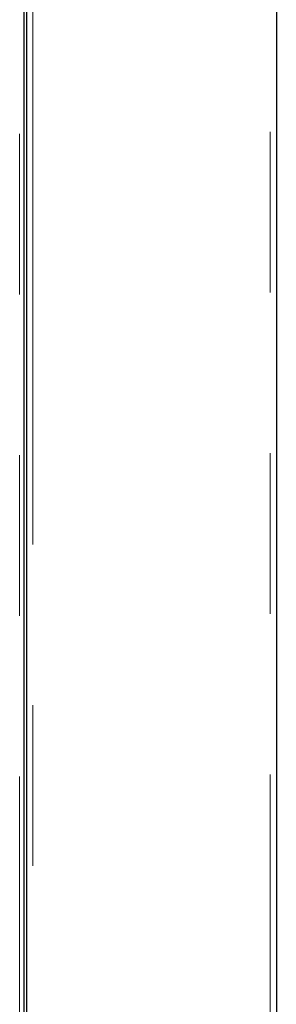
# Model space of a CAD drawing. Header units: millimetres. Extents: x 30 to 245, y 63 to 147.
# Tile 66 of 67: x 242.66 to 244.69, y 70.41 to 78.19. Entities that reach past the tile are written whole.
import ezdxf

# ---------------------------------------------------------------- set-up
doc = ezdxf.new("R2010")
doc.units = ezdxf.units.MM
doc.linetypes.add('PHANTOM', pattern=[12.7, 6.35, -1.27, 1.27, -1.27, 1.27, -1.27])

msp = doc.modelspace()

# ---------------------------------------------------------------- linework, layer by layer
at = {"color": 8, "linetype": 'PHANTOM', "lineweight": 18}
for p, q in [((242.7644, 93.0914), (242.7644, 65.8735)), ((244.6444, 65.8735), (244.6444, 93.0914)), ((242.6608, 65.8565), (242.6608, 89.7065))]:
    msp.add_line(p, q, dxfattribs=at)
at = {"color": 7, "linetype": 'Continuous', "lineweight": 25}
for p, q in [((242.7144, 93.0664), (242.7144, 65.8555)), ((244.6944, 93.0735), (244.6944, 65.8735)), ((242.6944, 89.7065), (242.6944, 65.8565))]:
    msp.add_line(p, q, dxfattribs=at)

doc.saveas('drawing.dxf')
